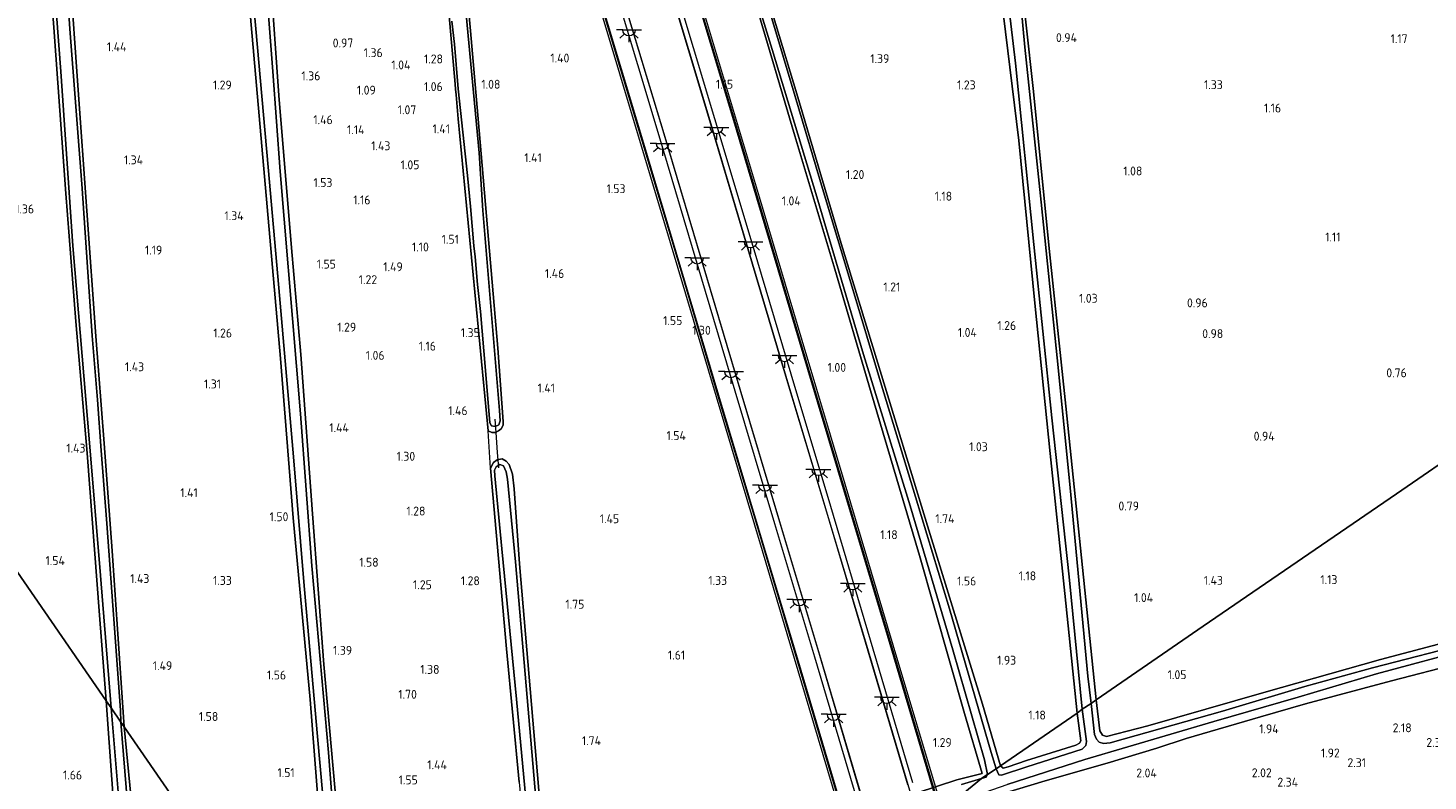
# Model space of a CAD drawing. Extents: x 130905 to 137824, y 412333 to 417928.
# Tile 255 of 256: x 136212 to 136494, y 416510 to 416662. Entities that reach past the tile are written whole.
import ezdxf
from ezdxf.enums import TextEntityAlignment as Align

# ---------------------------------------------------------------- set-up
doc = ezdxf.new("R2010")
doc.units = 0
for name, color, linetype, lineweight in [('B-ME-BV-GELEIDECONSTRUCTIE_GELEIDERAIL-G', 210, 'BV-GELEIDERAIL', 18), ('B-ME-GR-GRAS-GV', 60, 'Continuous', 13), ('B-ME-IE-TERREINAFSCHEIDING_KUNSTMATIG_HEKWERK-G', 20, 'IE-TERREINAFSCHEIDING-KUNSTMATIG', 18), ('B-ME-KL-ET_LS_OV_LICHTPUNT-S', 190, 'Continuous', 25), ('B-ME-KW-KUNSTWERK_BRUG-GV', 170, 'Continuous', 18), ('B-ME-KW-KUNSTWERK_DUIKER-G', 170, 'Continuous', 18), ('B-ME-OG-WATER_SLOOT-G', 120, 'Continuous', 18), ('B-ME-OG-WATER_SLOOT-GV', 120, 'Continuous', 18), ('B-ME-VH-VERHARDING_ASFALT-GV', 252, 'Continuous', 18), ('X-XX-AL-HOOGTELABEL-S', 7, 'Continuous', 25)]:
    doc.layers.add(name, color=color, linetype=linetype, lineweight=lineweight)
doc.styles.add('NLCS-ISO-ANNOTATIVE-T18', font='NLCS-ISO.ttf', dxfattribs={"height": 1.8})
doc.linetypes.add('BV-GELEIDERAIL', pattern='A,10,-3,[108,NLCS.SHX,S=1,R=0,X=0,Y=0],-3', length=16)
doc.linetypes.add('IE-TERREINAFSCHEIDING-KUNSTMATIG', pattern='A,4,[82,NLCS.SHX,S=0.75,R=90,X=0,Y=0],4,-2', length=10)

# ---------------------------------------------------------------- blocks, each defined once
blk = doc.blocks.new('SAL-HOOGTELABEL-SO')
at = {"color": 0, "linetype": 'ByBlock', "lineweight": -2, "style": 'NLCS-ISO-ANNOTATIVE-T18'}
blk.add_attdef('HOOGTE', text='', height=1.8, dxfattribs=at).set_placement((2.79, 0), align=Align.RIGHT)
blk = doc.blocks.new('SKL-ET_OV_LICHTPUNT-SO')
at = {"color": 0, "linetype": 'ByBlock', "lineweight": 18}
for points in [[(-1.25, 0), (-2.5, 0)], [(1.25, 0), (2.5, 0)], [(-0.92, -0.85), (-1.83, -1.7)], [(0, -1.25), (0, -2.5)], [(0.92, -0.85), (1.83, -1.7)]]:
    blk.add_lwpolyline(points, dxfattribs=at)
blk.add_lwpolyline([(0, 0), (1.25, 0, -1), (-1.25, 0)], format="xyb", close=True, dxfattribs=at)

msp = doc.modelspace()

# ---------------------------------------------------------------- linework, layer by layer
at = {"layer": 'B-ME-BV-GELEIDECONSTRUCTIE_GELEIDERAIL-G'}
for points in [[(136306.34, 416787.478, 9.775), (136312.188, 416767.833, 9.872), (136317.229, 416750.957, 10.01), (136322.533, 416733.19, 10.31), (136331.43, 416703.228, 10.585), (136340.592, 416672.485, 10.935), (136349.231, 416643.757, 11.197), (136356.923, 416617.971, 11.447), (136364.583, 416592.195, 11.71), (136372.595, 416565.457, 11.822), (136380.64, 416538.538, 11.947), (136389.174, 416509.731, 12.147), (136396.501, 416485.281, 12.286)], [(136297.056, 416784.707, 9.828), (136302.873, 416765.149, 9.791), (136307.914, 416748.274, 9.928), (136313.218, 416730.506, 10.228), (136322.115, 416700.543, 10.503), (136331.276, 416669.804, 10.853), (136339.915, 416641.075, 11.116), (136347.608, 416615.287, 11.366), (136355.267, 416589.512, 11.628), (136363.28, 416562.775, 11.741), (136371.325, 416535.854, 11.866), (136379.859, 416507.047, 12.066), (136387.218, 416482.487, 12.205)]]:
    msp.add_polyline3d(points, dxfattribs=at)
at = {"layer": 'B-ME-GR-GRAS-GV'}
for points in [[(136211.293, 416735.631, 0.73), (136211.717, 416735.765, 0.73), (136212.06, 416735.557, 0.73), (136212.171, 416735.42, 0.73), (136212.497, 416734.282, 0.73), (136213.879, 416719.681, 0.73), (136215.496, 416690.034, 0.73), (136218.252, 416653.679, 0.73), (136220.694, 416618.495, 0.73), (136224.086, 416578.692, 0.73), (136226.27, 416551.947, 0.73), (136228.455, 416525.202, 0.73), (136227.419, 416526.618, 1.302), (136226.092, 416543.911, 1.352), (136223.581, 416576.652, 1.363), (136221.296, 416603.183, 1.372), (136219.31, 416629.074, 1.388), (136216.848, 416662.57, 1.343), (136213.932, 416700.867, 1.216), (136212.688, 416722.884, 1.245), (136211.682, 416733.918, 1.361), (136211.247, 416734.495, 1.421)], [(136211.247, 416734.495, 1.421), (136211.682, 416733.918, 1.361), (136212.688, 416722.884, 1.245), (136213.932, 416700.867, 1.216), (136216.848, 416662.57, 1.343), (136219.31, 416629.074, 1.388), (136221.296, 416603.183, 1.372), (136223.581, 416576.652, 1.363), (136226.092, 416543.911, 1.352), (136227.419, 416526.618, 1.302), (136198.46, 416568.633, 1.322)], [(136411.411, 416677.689, 0.978), (136414.559, 416649.624, 1.27), (136417.683, 416617.923, 1.193), (136421.042, 416586.086, 1.184), (136424.04, 416557.428, 1.206), (136427.152, 416526.82, 1.27), (136426.136, 416526.123, 0.87), (136425.527, 416531.608, 0.87), (136421.936, 416569.655, 0.87), (136419.61, 416593.273, 0.87), (136416.085, 416627.278, 0.87), (136412.777, 416658.61, 0.87), (136409.266, 416696.541, 0.87)], [(136220.166, 416672.859, 1.374), (136221.675, 416650.814, 1.338), (136223.514, 416625.538, 1.304), (136225.353, 416600.263, 1.27), (136227.003, 416578.574, 1.372), (136228.653, 416556.885, 1.474), (136231.063, 416521.384, 1.476), (136230.393, 416522.302, 0.73), (136230.307, 416524.739, 0.73), (136227.536, 416562.399, 0.73), (136226.413, 416577.152, 0.73), (136225.67, 416587.385, 0.73), (136224.595, 416600.333, 0.73), (136222.577, 416630.058, 0.73), (136220.057, 416662.284, 0.73), (136218.232, 416690.216, 0.73)], [(136353.267, 416685.999, 0.87), (136361.822, 416658.104, 0.87), (136370.79, 416628.393, 0.87), (136380.2, 416596.53, 0.87), (136389.658, 416566.023, 0.87), (136398.231, 416536.954, 0.87), (136404.637, 416514.688, 0.87), (136405.247, 416511.776, 0.87), (136404.705, 416511.401, 0.992), (136404.046, 416510.987, 0.87), (136400.014, 416509.709, 0.87)], [(136407.291, 416686.042, 0.87), (136410.933, 416655.345, 0.87), (136414.633, 416618.772, 0.87), (136418.212, 416583.785, 0.87), (136421.721, 416551.694, 0.87), (136424.359, 416524.931, 0.87), (136423.335, 416524.14, 1.24), (136420.827, 416548.314, 1.433), (136417.869, 416576.535, 1.313), (136414.77, 416606.89, 1.326), (136411.599, 416639.749, 1.369), (136407.56, 416672.716, 1.158)], [(136296.151, 416670.267, 1.171), (136297.836, 416651.108, 1.181), (136297.928, 416650.128, 0.807), (136298.023, 416648.983, 1.182), (136298.45, 416644.129, 1.184), (136301.489, 416612.629, 1.339), (136304.528, 416581.13, 1.493), (136305.234, 416580.817, 1.411), (136306.004, 416580.825, 1.374), (136306.558, 416581.108, 1.393), (136307.144, 416581.558, 1.434), (136307.509, 416582.3, 1.417), (136307.506, 416582.987, 1.424), (136306.443, 416597.813, 1.47), (136304.573, 416619.771, 1.384), (136302.704, 416641.728, 1.298), (136300.903, 416661.867, 1.311), (136299.101, 416682.005, 1.324)], [(136299.101, 416682.005, 1.324), (136300.903, 416661.867, 1.311), (136302.704, 416641.728, 1.298), (136304.573, 416619.771, 1.384), (136306.443, 416597.813, 1.47), (136307.506, 416582.987, 1.424), (136307.509, 416582.3, 1.417), (136307.144, 416581.558, 1.434), (136306.558, 416581.108, 1.393), (136306.004, 416580.825, 1.374), (136305.234, 416580.817, 1.411), (136304.528, 416581.13, 1.493), (136301.489, 416612.629, 1.339), (136298.45, 416644.129, 1.184), (136298.023, 416648.983, 1.182), (136297.928, 416650.128, 0.807), (136297.836, 416651.108, 1.181), (136296.151, 416670.267, 1.171)], [(136358.335, 416677.197, 1.277), (136366.761, 416649.185, 1.158), (136375.733, 416618.929, 1.132), (136383.092, 416594.792, 1.064), (136393.127, 416561.945, 1.15), (136404.216, 416525.933, 1.198), (136407.864, 416513.53, 1.055), (136406.976, 416512.886, 0.87), (136406.016, 416516.218, 0.87), (136397.575, 416545.194, 0.87), (136390.716, 416567.78, 0.87), (136383.858, 416590.365, 0.87), (136377.933, 416610.155, 0.87), (136372.186, 416629.389, 0.87), (136366.44, 416648.623, 0.87), (136357.016, 416680.155, 0.87)], [(136407.56, 416672.716, 1.158), (136411.599, 416639.749, 1.369), (136414.77, 416606.89, 1.326), (136417.869, 416576.535, 1.313), (136420.827, 416548.314, 1.433), (136423.335, 416524.14, 1.24), (136407.864, 416513.53, 1.055), (136404.216, 416525.933, 1.198), (136393.127, 416561.945, 1.15), (136383.092, 416594.792, 1.064), (136375.733, 416618.929, 1.132), (136366.761, 416649.185, 1.158), (136358.335, 416677.197, 1.277)], [(136502.626, 416578.665, 1.429), (136487.754, 416568.449, 1.233), (136448.776, 416541.674, 1.429), (136427.152, 416526.82, 1.27), (136424.04, 416557.428, 1.206), (136421.042, 416586.086, 1.184), (136417.683, 416617.923, 1.193), (136414.559, 416649.624, 1.27), (136411.411, 416677.689, 0.978)], [(136267.593, 416468.444, 1.36), (136231.063, 416521.384, 1.476), (136228.653, 416556.885, 1.474), (136227.003, 416578.574, 1.372), (136225.353, 416600.263, 1.27), (136223.514, 416625.538, 1.304), (136221.675, 416650.814, 1.338), (136220.166, 416672.859, 1.374)], [(136273.842, 416496.127, 0.87), (136272.259, 416516.189, 0.87), (136268.883, 416553.893, 0.87), (136266.652, 416584.571, 0.87), (136265.81, 416594.191, 0.87), (136262.532, 416633.499, 0.87), (136261.03, 416653.682, 0.87), (136259.528, 416673.865, 0.87)], [(136274.397, 416500.144, 1.543), (136271.34, 416533.965, 1.188), (136269.077, 416564.395, 1.137), (136266.727, 416596.557, 1.137), (136264.784, 416618.054, 1.141), (136262.279, 416648.82, 1.197), (136260.569, 416672.682, 1.197)], [(136260.569, 416672.682, 1.197), (136262.279, 416648.82, 1.197), (136264.784, 416618.054, 1.141), (136266.727, 416596.557, 1.137), (136269.077, 416564.395, 1.137), (136271.34, 416533.965, 1.188), (136274.397, 416500.144, 1.543)], [(136297.162, 416663.813, 0.8), (136297.693, 416659.174, 0.8), (136298.447, 416650.162, 0.8), (136300.294, 416632.675, 0.8), (136300.937, 416626.387, 0.8), (136301.617, 416618.501, 0.8), (136301.874, 416616.236, 0.8), (136302.365, 416610.655, 0.8), (136302.917, 416605.251, 0.8), (136303.937, 416593.339, 0.8), (136304.824, 416582.75, 0.8), (136305.159, 416582.176, 0.8), (136305.91, 416582.03, 0.8), (136306.621, 416582.375, 0.8), (136306.908, 416583.136, 0.8), (136306.775, 416585.246, 0.8), (136305.093, 416605.428, 0.8), (136303.41, 416625.611, 0.8), (136302.685, 416637.263, 0.8), (136299.472, 416671.71, 0.8)], [(136256.158, 416669.277, 1.188), (136259.392, 416632.474, 1.141), (136262.615, 416595.762, 1.128), (136265.158, 416563.571, 1.154), (136268.588, 416526.877, 1.244), (136270.758, 416499.251, 1.625)], [(136270.758, 416499.251, 1.625), (136268.588, 416526.877, 1.244), (136265.158, 416563.571, 1.154), (136262.615, 416595.762, 1.128), (136259.392, 416632.474, 1.141), (136256.158, 416669.277, 1.188)], [(136358.368, 416667.739, 1.274), (136366.392, 416640.671, 1.111), (136374.43, 416613.751, 1.172), (136381.675, 416589.244, 1.093), (136391.531, 416555.976, 1.132), (136400.617, 416524.102, 1.304), (136404.181, 416511.973, 1.189), (136399.084, 416510.681, 1.202), (136371.183, 416501.528, 1.442)], [(136371.183, 416501.528, 1.442), (136399.084, 416510.681, 1.202), (136404.181, 416511.973, 1.189), (136400.617, 416524.102, 1.304), (136391.531, 416555.976, 1.132), (136381.675, 416589.244, 1.093), (136374.43, 416613.751, 1.172), (136366.392, 416640.671, 1.111), (136358.368, 416667.739, 1.274)], [(136257.287, 416666.028, 0.87), (136260.127, 416634.359, 0.87), (136262.253, 416609.99, 0.87), (136265.216, 416575.87, 0.87), (136267.346, 416549.877, 0.87), (136270.076, 416519.447, 0.87), (136272.151, 416496.251, 0.87)], [(136175.391, 416509.956, 1.503), (136173.78, 416532.439, 1.499), (136172.405, 416553.786, 1.434), (136170.894, 416576.844, 1.479), (136169.464, 416595.923, 1.322), (136168.608, 416606.695, 1.322), (136168.439, 416612.127, 1.372), (136198.46, 416568.633, 1.322), (136227.419, 416526.618, 1.302), (136229.163, 416502.355, 1.396)], [(136315.659, 416497.508, 1.658), (136313.258, 416525.864, 1.64), (136310.795, 416554.273, 1.608), (136309.711, 416569.407, 1.546), (136309.394, 416572.397, 1.516), (136308.739, 416574.317, 1.42), (136308.155, 416574.997, 1.33), (136307.339, 416575.451, 1.29), (136306.323, 416575.269, 1.29), (136305.553, 416574.754, 1.39), (136304.948, 416573.607, 1.442), (136308.217, 416537.098, 1.554), (136310.754, 416510.203, 1.715)], [(136310.754, 416510.203, 1.715), (136308.217, 416537.098, 1.554), (136304.948, 416573.607, 1.442), (136305.553, 416574.754, 1.39), (136306.323, 416575.269, 1.29), (136307.339, 416575.451, 1.29), (136308.155, 416574.997, 1.33), (136308.739, 416574.317, 1.42), (136309.394, 416572.397, 1.516), (136309.711, 416569.407, 1.546), (136310.795, 416554.273, 1.608), (136313.258, 416525.864, 1.64), (136315.659, 416497.508, 1.658)], [(136316.093, 416484.143, 0.87), (136313.53, 416513.994, 0.87), (136311.769, 416534.351, 0.87), (136310.007, 416554.708, 0.87), (136308.409, 416571.377, 0.87), (136308.107, 416572.874, 0.87), (136307.6, 416574.04, 0.87), (136306.826, 416574.309, 0.87), (136306.109, 416573.884, 0.87), (136305.776, 416573.219, 0.87), (136305.84, 416572.024, 0.87), (136307.27, 416557.348, 0.87), (136310.211, 416526.967, 0.87), (136313.073, 416496.116, 0.87)], [(136496.508, 416536.808, 0.87), (136482.941, 416533.29, 0.87), (136469.303, 416529.511, 0.87), (136452.665, 416524.541, 0.87), (136429.971, 416518.127, 0.87), (136428.648, 416518.049, 0.87), (136427.796, 416518.286, 0.87), (136427.266, 416518.907, 0.87), (136426.855, 416519.869, 0.87), (136426.136, 416526.123, 0.87), (136427.152, 416526.82, 1.27), (136427.919, 416520.588, 0.966), (136428.438, 416519.701, 1.046), (136429.261, 416519.411, 1.058), (136437.608, 416521.609, 1.432), (136460.987, 416528.283, 1.428), (136484.573, 416534.996, 1.48), (136505.373, 416540.497, 1.487)], [(136494.593, 416496.062, 1.34), (136470.75, 416489.675, 1.863), (136450.387, 416484.388, 1.439), (136422.519, 416476.774, 1.398), (136410.194, 416472.92, 1.226), (136397.87, 416504.628, 1.377), (136404.657, 416506.765, 1.5), (136416.892, 416510.501, 1.608), (136429.41, 416514.026, 1.77), (136439.418, 416517.063, 1.764), (136445.317, 416519.002, 1.612), (136460.343, 416523.404, 1.577), (136469.393, 416526.054, 1.733), (136486.769, 416530.653, 1.871), (136500.277, 416534.17, 1.845)], [(136229.163, 416502.355, 1.396), (136227.419, 416526.618, 1.302), (136228.455, 416525.202, 0.73), (136230.255, 416503.448, 0.73)], [(136232.011, 416502.567, 0.73), (136230.393, 416522.302, 0.73), (136231.063, 416521.384, 1.476), (136232.894, 416502.657, 1.446)]]:
    msp.add_polyline3d(points, dxfattribs=at)
for points in [[(136437.608, 416521.609, 1.432), (136429.261, 416519.411, 1.058), (136428.438, 416519.701, 1.046), (136427.919, 416520.588, 0.966), (136427.152, 416526.82, 1.27), (136448.776, 416541.674, 1.429), (136487.754, 416568.449, 1.233), (136502.626, 416578.665, 1.429), (136505.103, 416557.111, 1.178), (136506.625, 416544.013, 1.474), (136506.636, 416541.575, 1.479), (136506.276, 416540.875, 1.487), (136505.373, 416540.497, 1.487), (136484.573, 416534.996, 1.48), (136460.987, 416528.283, 1.428)], [(136404.657, 416506.765, 1.5), (136397.87, 416504.628, 1.377), (136397.632, 416505.71, 0.87), (136409.188, 416509.762, 0.87), (136424.901, 416514.817, 0.87), (136450.908, 416522.442, 0.87), (136467.947, 416527.343, 0.87), (136483.716, 416532.108, 0.87), (136502.748, 416537.211, 0.87), (136508.316, 416538.874, 0.87), (136519.278, 416541.869, 0.796), (136519.333, 416540.592, 1.416), (136519.361, 416538.848, 1.806), (136512.539, 416537.197, 1.746), (136500.277, 416534.17, 1.845), (136486.769, 416530.653, 1.871), (136469.393, 416526.054, 1.733), (136460.343, 416523.404, 1.577), (136445.317, 416519.002, 1.612), (136439.418, 416517.063, 1.764), (136429.41, 416514.026, 1.77), (136416.892, 416510.501, 1.608)], [(136413.192, 416513.295, 0.87), (136408.07, 416511.623, 0.87), (136407.526, 416511.698, 0.87), (136406.976, 416512.886, 0.87), (136407.864, 416513.53, 1.055), (136408.401, 416513.072, 1.152), (136409.406, 416513.333, 1.182), (136413.09, 416514.618, 1.151), (136423.109, 416517.714, 1.248), (136423.834, 416518.084, 1.261), (136424.102, 416518.567, 1.188), (136423.335, 416524.14, 1.24), (136424.359, 416524.931, 0.87), (136425.238, 416518.413, 0.87), (136425.081, 416517.628, 0.87), (136424.36, 416516.902, 0.87)], [(136409.406, 416513.333, 1.182), (136408.401, 416513.072, 1.152), (136407.864, 416513.53, 1.055), (136423.335, 416524.14, 1.24), (136424.102, 416518.567, 1.188), (136423.834, 416518.084, 1.261), (136423.109, 416517.714, 1.248), (136413.09, 416514.618, 1.151)], [(136241.628, 416460.522, 1.605), (136237.132, 416459.026, 1.828), (136236.138, 416464.118, 1.721), (136235.566, 416468.888, 1.662), (136234.85, 416478.579, 1.626), (136232.894, 416502.657, 1.446), (136231.063, 416521.384, 1.476), (136267.593, 416468.444, 1.36), (136265.388, 416467.511, 1.727), (136260.758, 416466.325, 1.842), (136251.349, 416463.534, 1.746)], [(136404.988, 416511.236, 0.87), (136404.046, 416510.987, 0.87), (136404.705, 416511.401, 0.992), (136405.247, 416511.776, 0.87)]]:
    msp.add_polyline3d(points, close=True, dxfattribs=at)
at = {"layer": 'B-ME-IE-TERREINAFSCHEIDING_KUNSTMATIG_HEKWERK-G'}
for points in [[(136310.962, 416788.766, 8.788), (136316.747, 416769.249, 8.963), (136321.788, 416752.374, 9.1), (136327.092, 416734.606, 9.4), (136335.99, 416704.643, 9.676), (136345.151, 416673.903, 10.025), (136353.789, 416645.174, 10.288), (136361.482, 416619.387, 10.538), (136369.142, 416593.611, 10.8), (136377.154, 416566.874, 10.913), (136385.199, 416539.954, 11.038), (136393.733, 416511.147, 11.238), (136401.011, 416486.858, 11.376), (136409.218, 416459.195, 11.538), (136419.002, 416426.178, 11.65), (136428.018, 416396.613, 11.313), (136432.227, 416382.563, 11.313), (136439.57, 416358.023, 11.238), (136448.127, 416329.17, 11.201), (136456.084, 416302.547, 10.988), (136464.217, 416275.388, 10.976), (136468.13, 416262.633, 11.04)], [(136292.685, 416783.336, 8.837), (136298.47, 416763.819, 9.012), (136303.512, 416746.943, 9.15), (136308.816, 416729.176, 9.449), (136317.713, 416699.213, 9.724), (136326.875, 416668.472, 10.074), (136335.513, 416639.744, 10.337), (136343.206, 416613.957, 10.587), (136350.865, 416588.181, 10.85), (136358.878, 416561.443, 10.962), (136366.922, 416534.524, 11.087), (136375.457, 416505.717, 11.287), (136382.735, 416481.428, 11.424), (136390.942, 416453.765, 11.587), (136400.726, 416420.747, 11.7), (136409.742, 416391.182, 11.362), (136413.95, 416377.133, 11.362), (136421.294, 416352.592, 11.287), (136429.851, 416323.74, 11.25), (136437.808, 416297.117, 11.037), (136445.941, 416269.956, 11.024), (136449.866, 416257.115, 11.054)], [(136297.836, 416651.108, 1.181), (136297.928, 416650.128, 0.807), (136298.023, 416648.983, 1.182)], [(136304.948, 416573.607, 1.442), (136304.528, 416581.13, 1.493)]]:
    msp.add_polyline3d(points, dxfattribs=at)
at = {"layer": 'B-ME-KW-KUNSTWERK_BRUG-GV'}
for points in [[(136378.682, 416493.586, 10.898), (136369.26, 416525.244, 10.771), (136359.838, 416556.903, 10.644), (136350.552, 416587.99, 10.502), (136341.266, 416619.077, 10.36), (136331.065, 416653.222, 9.982), (136320.865, 416687.367, 9.604)], [(136344.26, 416678.211, 9.724), (136351.706, 416653.283, 9.878), (136359.152, 416628.356, 10.033), (136367.809, 416599.406, 10.257), (136376.467, 416570.456, 10.481), (136386.173, 416537.927, 10.62), (136395.88, 416505.399, 10.76)]]:
    msp.add_polyline3d(points, dxfattribs=at)
at = {"layer": 'B-ME-KW-KUNSTWERK_DUIKER-G'}
msp.add_polyline3d([(136305.813, 416583.456, 0.41), (136306.017, 416580.783, 0.41), (136306.322, 416576.776, 0.41), (136306.556, 416573.697, 0.41)], dxfattribs=at)
at = {"layer": 'B-ME-OG-WATER_SLOOT-G'}
for points in [[(136371.292, 416781.307, 1.205), (136372.2, 416781.163, 1.217), (136372.831, 416780.366, 1.173), (136373.296, 416779.278, 1.188), (136373.037, 416778.781, 1.164), (136372.177, 416778.282, 1.244), (136362.325, 416773.532, 1.197), (136352.067, 416769.11, 1.091), (136342.918, 416765.481, 1.184), (136333.184, 416762.074, 1.211), (136332.948, 416761.626, 1.251), (136337.654, 416746.22, 1.214), (136342.958, 416728.49, 1.244), (136350.793, 416702.546, 1.197), (136358.335, 416677.197, 1.277), (136366.761, 416649.185, 1.158), (136375.733, 416618.929, 1.132), (136383.092, 416594.792, 1.064), (136393.127, 416561.945, 1.15), (136404.216, 416525.933, 1.198), (136407.864, 416513.53, 1.055)], [(136404.181, 416511.973, 1.189), (136400.617, 416524.102, 1.304), (136391.531, 416555.976, 1.132), (136381.675, 416589.244, 1.093), (136374.43, 416613.751, 1.172), (136366.392, 416640.671, 1.111), (136358.368, 416667.739, 1.274), (136352.099, 416688.042, 1.236), (136345.829, 416708.344, 1.197), (136337.709, 416734.567, 1.248), (136329.588, 416760.791, 1.299), (136297.624, 416749.976, 1.562)], [(136179.79, 416727.209, 1.39), (136181.298, 416727.946, 1.264), (136196.059, 416733.842, 1.457), (136212.475, 416739.951, 1.61), (136218.996, 416742.227, 1.737), (136222.882, 416742.424, 1.644), (136224.344, 416741.377, 1.653), (136224.813, 416738.953, 1.623), (136215.213, 416736.09, 1.418), (136216.561, 416722.526, 1.33), (136218.658, 416694.904, 1.41), (136220.166, 416672.859, 1.374), (136221.675, 416650.814, 1.338), (136223.514, 416625.538, 1.304), (136225.353, 416600.263, 1.27), (136227.003, 416578.574, 1.372), (136228.653, 416556.885, 1.474), (136231.063, 416521.384, 1.476)], [(136289.702, 416737.337, 1.427), (136290.055, 416738.443, 1.32), (136290.909, 416738.937, 1.3), (136292.028, 416739.248, 1.38), (136292.876, 416739.195, 1.38), (136293.495, 416738.455, 1.48), (136294.19, 416736.195, 1.44), (136295.268, 416719.616, 1.358), (136296.967, 416702.509, 1.518), (136299.101, 416682.005, 1.324), (136300.903, 416661.867, 1.311), (136302.704, 416641.728, 1.298), (136304.573, 416619.771, 1.384), (136306.443, 416597.813, 1.47), (136307.506, 416582.987, 1.424), (136307.509, 416582.3, 1.417), (136307.144, 416581.558, 1.434), (136306.558, 416581.108, 1.393), (136306.004, 416580.825, 1.374), (136305.234, 416580.817, 1.411), (136304.528, 416581.13, 1.493)], [(136179.79, 416727.209, 1.39), (136179.47, 416726.407, 1.37), (136179.723, 416724.985, 1.36), (136180.308, 416724.09, 1.265), (136181.183, 416723.669, 1.255), (136183.682, 416724.435, 1.408), (136208.702, 416734.139, 1.425), (136210.571, 416734.791, 1.425), (136210.852, 416734.771, 1.425), (136211.096, 416734.652, 1.425), (136211.247, 416734.495, 1.421), (136211.682, 416733.918, 1.361), (136212.688, 416722.884, 1.245), (136213.932, 416700.867, 1.216), (136216.848, 416662.57, 1.343), (136219.31, 416629.074, 1.388), (136221.296, 416603.183, 1.372), (136223.581, 416576.652, 1.363), (136226.092, 416543.911, 1.352), (136227.419, 416526.618, 1.302)], [(136289.702, 416737.337, 1.427), (136291.152, 416722.973, 1.442), (136292.805, 416704.312, 1.352), (136296.151, 416670.267, 1.171), (136297.836, 416651.108, 1.181)], [(136270.758, 416499.251, 1.625), (136268.588, 416526.877, 1.244), (136265.158, 416563.571, 1.154), (136262.615, 416595.762, 1.128), (136259.392, 416632.474, 1.141), (136256.158, 416669.277, 1.188), (136254.382, 416683.371, 1.15)], [(136260.045, 416683.35, 1.042), (136260.315, 416681.907, 1.046), (136260.569, 416672.682, 1.197), (136262.279, 416648.82, 1.197), (136264.784, 416618.054, 1.141), (136266.727, 416596.557, 1.137), (136269.077, 416564.395, 1.137), (136271.34, 416533.965, 1.188), (136274.397, 416500.144, 1.543)], [(136427.152, 416526.82, 1.27), (136424.04, 416557.428, 1.206), (136421.042, 416586.086, 1.184), (136417.683, 416617.923, 1.193), (136414.559, 416649.624, 1.27), (136411.411, 416677.689, 0.978)], [(136407.56, 416672.716, 1.158), (136411.599, 416639.749, 1.369), (136414.77, 416606.89, 1.326), (136417.869, 416576.535, 1.313), (136420.827, 416548.314, 1.433), (136423.335, 416524.14, 1.24)], [(136298.023, 416648.983, 1.182), (136298.45, 416644.129, 1.184), (136301.489, 416612.629, 1.339), (136304.528, 416581.13, 1.493)], [(136502.626, 416578.665, 1.429), (136505.103, 416557.111, 1.178), (136506.625, 416544.013, 1.474), (136506.636, 416541.575, 1.479), (136506.276, 416540.875, 1.487), (136505.373, 416540.497, 1.487), (136484.573, 416534.996, 1.48), (136460.987, 416528.283, 1.428), (136437.608, 416521.609, 1.432), (136429.261, 416519.411, 1.058), (136428.438, 416519.701, 1.046), (136427.919, 416520.588, 0.966), (136427.152, 416526.82, 1.27)], [(136304.948, 416573.607, 1.442), (136308.217, 416537.098, 1.554), (136310.754, 416510.203, 1.715), (136313.291, 416483.308, 1.876), (136287.933, 416474.883, 1.886), (136277.567, 416471.727, 1.733)], [(136304.948, 416573.607, 1.442), (136305.553, 416574.754, 1.39), (136306.323, 416575.269, 1.29), (136307.339, 416575.451, 1.29), (136308.155, 416574.997, 1.33), (136308.739, 416574.317, 1.42), (136309.394, 416572.397, 1.516), (136309.711, 416569.407, 1.546), (136310.795, 416554.273, 1.608), (136313.258, 416525.864, 1.64), (136315.659, 416497.508, 1.658), (136316.752, 416484.96, 1.697), (136317.288, 416484.473, 1.714), (136318.091, 416484.551, 1.813), (136330.466, 416488.56, 1.291), (136351.887, 416495.55, 1.476), (136371.183, 416501.528, 1.442), (136399.084, 416510.681, 1.202), (136404.181, 416511.973, 1.189)], [(136397.87, 416504.628, 1.377), (136404.657, 416506.765, 1.5), (136416.892, 416510.501, 1.608), (136429.41, 416514.026, 1.77), (136439.418, 416517.063, 1.764), (136445.317, 416519.002, 1.612), (136460.343, 416523.404, 1.577), (136469.393, 416526.054, 1.733), (136486.769, 416530.653, 1.871), (136500.277, 416534.17, 1.845), (136512.539, 416537.197, 1.746)], [(136227.419, 416526.618, 1.302), (136229.163, 416502.355, 1.396)], [(136423.335, 416524.14, 1.24), (136424.102, 416518.567, 1.188), (136423.834, 416518.084, 1.261), (136423.109, 416517.714, 1.248), (136413.09, 416514.618, 1.151), (136409.406, 416513.333, 1.182), (136408.401, 416513.072, 1.152), (136407.864, 416513.53, 1.055)], [(136236.138, 416464.118, 1.721), (136235.566, 416468.888, 1.662), (136234.85, 416478.579, 1.626), (136232.894, 416502.657, 1.446), (136231.063, 416521.384, 1.476)]]:
    msp.add_polyline3d(points, dxfattribs=at)
at = {"layer": 'B-ME-OG-WATER_SLOOT-GV'}
for points in [[(136409.266, 416696.541, 0.87), (136412.777, 416658.61, 0.87), (136416.085, 416627.278, 0.87), (136419.61, 416593.273, 0.87), (136421.936, 416569.655, 0.87), (136425.527, 416531.608, 0.87), (136426.136, 416526.123, 0.87), (136424.359, 416524.931, 0.87), (136421.721, 416551.694, 0.87), (136418.212, 416583.785, 0.87), (136414.633, 416618.772, 0.87), (136410.933, 416655.345, 0.87), (136407.291, 416686.042, 0.87)], [(136218.232, 416690.216, 0.73), (136220.057, 416662.284, 0.73), (136222.577, 416630.058, 0.73), (136224.595, 416600.333, 0.73), (136225.67, 416587.385, 0.73), (136226.413, 416577.152, 0.73), (136227.536, 416562.399, 0.73), (136230.307, 416524.739, 0.73), (136230.393, 416522.302, 0.73), (136228.455, 416525.202, 0.73), (136226.27, 416551.947, 0.73), (136224.086, 416578.692, 0.73), (136220.694, 416618.495, 0.73), (136218.252, 416653.679, 0.73), (136215.496, 416690.034, 0.73)], [(136357.016, 416680.155, 0.87), (136366.44, 416648.623, 0.87), (136372.186, 416629.389, 0.87), (136377.933, 416610.155, 0.87), (136383.858, 416590.365, 0.87), (136390.716, 416567.78, 0.87), (136397.575, 416545.194, 0.87), (136406.016, 416516.218, 0.87), (136406.976, 416512.886, 0.87), (136405.247, 416511.776, 0.87), (136404.637, 416514.688, 0.87), (136398.231, 416536.954, 0.87), (136389.658, 416566.023, 0.87), (136380.2, 416596.53, 0.87), (136370.79, 416628.393, 0.87), (136361.822, 416658.104, 0.87), (136353.267, 416685.999, 0.87)], [(136259.528, 416673.865, 0.87), (136261.03, 416653.682, 0.87), (136262.532, 416633.499, 0.87), (136265.81, 416594.191, 0.87), (136266.652, 416584.571, 0.87), (136268.883, 416553.893, 0.87), (136272.259, 416516.189, 0.87), (136273.842, 416496.127, 0.87)], [(136299.472, 416671.71, 0.8), (136302.685, 416637.263, 0.8), (136303.41, 416625.611, 0.8), (136305.093, 416605.428, 0.8), (136306.775, 416585.246, 0.8), (136306.908, 416583.136, 0.8), (136306.621, 416582.375, 0.8), (136305.91, 416582.03, 0.8), (136305.159, 416582.176, 0.8), (136304.824, 416582.75, 0.8), (136303.937, 416593.339, 0.8), (136302.917, 416605.251, 0.8), (136302.365, 416610.655, 0.8), (136301.874, 416616.236, 0.8), (136301.617, 416618.501, 0.8), (136300.937, 416626.387, 0.8), (136300.294, 416632.675, 0.8), (136298.447, 416650.162, 0.8), (136297.693, 416659.174, 0.8), (136297.162, 416663.813, 0.8)], [(136272.151, 416496.251, 0.87), (136270.076, 416519.447, 0.87), (136267.346, 416549.877, 0.87), (136265.216, 416575.87, 0.87), (136262.253, 416609.99, 0.87), (136260.127, 416634.359, 0.87), (136257.287, 416666.028, 0.87)], [(136313.073, 416496.116, 0.87), (136310.211, 416526.967, 0.87), (136307.27, 416557.348, 0.87), (136305.84, 416572.024, 0.87), (136305.776, 416573.219, 0.87), (136306.109, 416573.884, 0.87), (136306.826, 416574.309, 0.87), (136307.6, 416574.04, 0.87), (136308.107, 416572.874, 0.87), (136308.409, 416571.377, 0.87), (136310.007, 416554.708, 0.87), (136311.769, 416534.351, 0.87), (136313.53, 416513.994, 0.87), (136316.093, 416484.143, 0.87)], [(136502.748, 416537.211, 0.87), (136483.716, 416532.108, 0.87), (136467.947, 416527.343, 0.87), (136450.908, 416522.442, 0.87), (136424.901, 416514.817, 0.87), (136409.188, 416509.762, 0.87)], [(136397.632, 416505.71, 0.87), (136404.046, 416510.987, 0.87), (136404.988, 416511.236, 0.87), (136405.247, 416511.776, 0.87), (136406.976, 416512.886, 0.87), (136407.526, 416511.698, 0.87), (136408.07, 416511.623, 0.87), (136413.192, 416513.295, 0.87), (136424.36, 416516.902, 0.87), (136425.081, 416517.628, 0.87), (136425.238, 416518.413, 0.87), (136424.359, 416524.931, 0.87), (136426.136, 416526.123, 0.87), (136426.855, 416519.869, 0.87), (136427.266, 416518.907, 0.87), (136427.796, 416518.286, 0.87), (136428.648, 416518.049, 0.87), (136429.971, 416518.127, 0.87), (136452.665, 416524.541, 0.87), (136469.303, 416529.511, 0.87), (136482.941, 416533.29, 0.87), (136496.508, 416536.808, 0.87)], [(136230.255, 416503.448, 0.73), (136228.455, 416525.202, 0.73), (136230.393, 416522.302, 0.73), (136232.011, 416502.567, 0.73)], [(136400.014, 416509.709, 0.87), (136404.046, 416510.987, 0.87), (136397.632, 416505.71, 0.87)]]:
    msp.add_polyline3d(points, dxfattribs=at)
at = {"layer": 'B-ME-VH-VERHARDING_ASFALT-GV'}
for points in [[(136379.936, 416507.048, 11.278), (136371.402, 416535.855, 11.078), (136363.357, 416562.777, 10.953), (136355.344, 416589.513, 10.841), (136347.685, 416615.288, 10.578), (136339.992, 416641.077, 10.328), (136331.353, 416669.805, 10.066), (136322.192, 416700.545, 9.716), (136313.295, 416730.508, 9.441), (136307.991, 416748.276, 9.141), (136302.95, 416765.15, 9.003), (136297.165, 416784.667, 8.828), (136306.335, 416787.391, 8.797), (136312.122, 416767.866, 8.972), (136317.164, 416750.989, 9.11), (136322.468, 416733.223, 9.41), (136331.365, 416703.26, 9.685), (136340.527, 416672.518, 10.035), (136349.166, 416643.789, 10.297), (136356.858, 416618.003, 10.547), (136364.518, 416592.227, 10.81), (136372.53, 416565.489, 10.922), (136380.574, 416538.571, 11.047), (136389.109, 416509.763, 11.247)], [(136375.649, 416505.774, 11.287), (136367.114, 416534.581, 11.087), (136359.069, 416561.501, 10.962), (136351.057, 416588.238, 10.85), (136343.398, 416614.014, 10.587), (136335.705, 416639.801, 10.337), (136327.066, 416668.529, 10.074), (136317.905, 416699.27, 9.724), (136309.008, 416729.233, 9.45), (136303.703, 416747.001, 9.15), (136298.662, 416763.876, 9.012), (136292.877, 416783.393, 8.837), (136296.11, 416784.354, 8.828), (136301.895, 416764.836, 9.003), (136306.937, 416747.961, 9.141), (136312.241, 416730.194, 9.441), (136321.138, 416700.231, 9.716), (136330.3, 416669.49, 10.066), (136338.938, 416640.762, 10.328), (136346.631, 416614.974, 10.578), (136354.29, 416589.199, 10.841), (136362.303, 416562.461, 10.953), (136370.347, 416535.541, 11.078), (136378.882, 416506.734, 11.278)], [(136390.209, 416510.1, 11.247), (136381.674, 416538.907, 11.047), (136373.63, 416565.827, 10.922), (136365.618, 416592.564, 10.81), (136357.958, 416618.34, 10.547), (136350.265, 416644.127, 10.297), (136341.627, 416672.855, 10.035)], [(136344.959, 416673.845, 10.026), (136353.598, 416645.117, 10.288), (136361.291, 416619.33, 10.538), (136368.95, 416593.554, 10.8), (136376.962, 416566.817, 10.913), (136385.007, 416539.897, 11.038), (136393.542, 416511.09, 11.238), (136400.82, 416486.801, 11.376)]]:
    msp.add_polyline3d(points, dxfattribs=at)

# ---------------------------------------------------------------- block references
at = {"layer": 'B-ME-KL-ET_LS_OV_LICHTPUNT-S'}
for p in [(136332.913, 416662.092, 10.115), (136350.545, 416642.354, 10.334), (136339.694, 416639.143, 10.309), (136357.44, 416619.3, 10.343), (136346.657, 416616.058, 10.489), (136364.305, 416596.326, 10.605), (136353.492, 416593.105, 10.67), (136371.123, 416573.345, 10.73), (136360.35, 416570.188, 10.747), (136378.06, 416550.284, 10.816), (136367.279, 416547.054, 10.838), (136384.959, 416527.344, 10.876), (136374.2, 416523.909, 10.911)]:
    msp.add_blockref('SKL-ET_OV_LICHTPUNT-SO', p, dxfattribs=at)
at = {"layer": 'X-XX-AL-HOOGTELABEL-S'}
for p, values in [((136420.512, 416659.605, 0.939), {'HOOGTE': '0.94'}), ((136487.232, 416659.395, 1.166), {'HOOGTE': '1.17'}), ((136228.713, 416657.748, 1.438), {'HOOGTE': '1.44'}), ((136274.486, 416658.533, 0.974), {'HOOGTE': '0.97'}), ((136280.42, 416656.569, 1.364), {'HOOGTE': '1.36'}), ((136286.015, 416654.097, 1.036), {'HOOGTE': '1.04'}), ((136292.591, 416655.306, 1.276), {'HOOGTE': '1.28'}), ((136318.09, 416655.486, 1.402), {'HOOGTE': '1.40'}), ((136382.653, 416655.361, 1.389), {'HOOGTE': '1.39'}), ((136267.847, 416651.887, 1.364), {'HOOGTE': '1.36'}), ((136249.969, 416650.046, 1.287), {'HOOGTE': '1.29'}), ((136279.023, 416649.005, 1.086), {'HOOGTE': '1.09'}), ((136292.529, 416649.721, 1.061), {'HOOGTE': '1.06'}), ((136304.174, 416650.196, 1.081), {'HOOGTE': '1.08'}), ((136351.131, 416650.203, 1.15), {'HOOGTE': '1.15'}), ((136400.071, 416650.069, 1.23), {'HOOGTE': '1.23'}), ((136449.934, 416650.112, 1.33), {'HOOGTE': '1.33'}), ((136461.708, 416645.396, 1.164), {'HOOGTE': '1.16'}), ((136270.333, 416643.033, 1.461), {'HOOGTE': '1.46'}), ((136287.206, 416645.042, 1.074), {'HOOGTE': '1.07'}), ((136276.75, 416641.018, 1.136), {'HOOGTE': '1.14'}), ((136293.995, 416641.199, 1.414), {'HOOGTE': '1.41'}), ((136281.973, 416637.775, 1.426), {'HOOGTE': '1.43'}), ((136232.076, 416634.931, 1.338), {'HOOGTE': '1.34'}), ((136287.837, 416633.931, 1.048), {'HOOGTE': '1.05'}), ((136312.518, 416635.368, 1.414), {'HOOGTE': '1.41'}), ((136377.612, 416631.974, 1.2), {'HOOGTE': '1.20'}), ((136433.706, 416632.692, 1.077), {'HOOGTE': '1.08'}), ((136270.279, 416630.346, 1.526), {'HOOGTE': '1.53'}), ((136329.412, 416629.11, 1.527), {'HOOGTE': '1.53'}), ((136277.959, 416626.845, 1.161), {'HOOGTE': '1.16'}), ((136364.777, 416626.658, 1.038), {'HOOGTE': '1.04'}), ((136395.326, 416627.601, 1.177), {'HOOGTE': '1.18'}), ((136210.081, 416625.026, 1.364), {'HOOGTE': '1.36'}), ((136252.358, 416623.664, 1.338), {'HOOGTE': '1.34'}), ((136289.735, 416617.345, 1.098), {'HOOGTE': '1.10'}), ((136295.802, 416618.902, 1.514), {'HOOGTE': '1.51'}), ((136473.68, 416619.363, 1.114), {'HOOGTE': '1.11'}), ((136235.94, 416616.712, 1.189), {'HOOGTE': '1.19'}), ((136270.982, 416613.888, 1.551), {'HOOGTE': '1.55'}), ((136284.472, 416613.35, 1.488), {'HOOGTE': '1.49'}), ((136317.059, 416611.99, 1.464), {'HOOGTE': '1.46'}), ((136279.305, 416610.755, 1.224), {'HOOGTE': '1.22'}), ((136384.865, 416609.282, 1.213), {'HOOGTE': '1.21'}), ((136424.683, 416606.988, 1.026), {'HOOGTE': '1.03'}), ((136446.903, 416606.065, 0.964), {'HOOGTE': '0.96'}), ((136275.069, 416601.162, 1.289), {'HOOGTE': '1.29'}), ((136300.012, 416600.059, 1.352), {'HOOGTE': '1.35'}), ((136340.88, 416602.492, 1.552), {'HOOGTE': '1.55'}), ((136346.626, 416600.54, 1.3), {'HOOGTE': '1.30'}), ((136400.313, 416600.092, 1.04), {'HOOGTE': '1.04'}), ((136408.247, 416601.49, 1.264), {'HOOGTE': '1.26'}), ((136250.026, 416599.973, 1.257), {'HOOGTE': '1.26'}), ((136291.171, 416597.332, 1.161), {'HOOGTE': '1.16'}), ((136450.028, 416599.85, 0.978), {'HOOGTE': '0.98'}), ((136280.798, 416595.473, 1.061), {'HOOGTE': '1.06'}), ((136232.282, 416593.16, 1.426), {'HOOGTE': '1.43'}), ((136373.924, 416593.037, 1), {'HOOGTE': '1.00'}), ((136487.062, 416591.946, 0.764), {'HOOGTE': '0.76'}), ((136247.801, 416589.691, 1.314), {'HOOGTE': '1.31'}), ((136315.194, 416588.871, 1.414), {'HOOGTE': '1.41'}), ((136297.547, 416584.306, 1.461), {'HOOGTE': '1.46'}), ((136273.595, 416580.877, 1.438), {'HOOGTE': '1.44'}), ((136341.598, 416579.275, 1.538), {'HOOGTE': '1.54'}), ((136460.405, 416579.16, 0.939), {'HOOGTE': '0.94'}), ((136220.453, 416576.742, 1.434), {'HOOGTE': '1.43'}), ((136286.976, 416575.097, 1.302), {'HOOGTE': '1.30'}), ((136402.508, 416577.021, 1.026), {'HOOGTE': '1.03'}), ((136243.103, 416567.757, 1.414), {'HOOGTE': '1.41'}), ((136289.045, 416564.037, 1.276), {'HOOGTE': '1.28'}), ((136433.027, 416565.059, 0.789), {'HOOGTE': '0.79'}), ((136261.398, 416562.888, 1.502), {'HOOGTE': '1.50'}), ((136328.134, 416562.487, 1.452), {'HOOGTE': '1.45'}), ((136395.799, 416562.507, 1.739), {'HOOGTE': '1.74'}), ((136384.335, 416559.267, 1.176), {'HOOGTE': '1.18'}), ((136216.297, 416554.045, 1.538), {'HOOGTE': '1.54'}), ((136279.607, 416553.708, 1.576), {'HOOGTE': '1.58'}), ((136233.344, 416550.412, 1.427), {'HOOGTE': '1.43'}), ((136249.98, 416550.028, 1.33), {'HOOGTE': '1.33'}), ((136290.337, 416549.167, 1.251), {'HOOGTE': '1.25'}), ((136300.023, 416549.97, 1.283), {'HOOGTE': '1.28'}), ((136349.92, 416550.031, 1.33), {'HOOGTE': '1.33'}), ((136400.187, 416549.914, 1.562), {'HOOGTE': '1.56'}), ((136412.28, 416550.963, 1.176), {'HOOGTE': '1.18'}), ((136449.965, 416550.05, 1.433), {'HOOGTE': '1.43'}), ((136473.064, 416550.201, 1.127), {'HOOGTE': '1.13'}), ((136435.88, 416546.569, 1.039), {'HOOGTE': '1.04'}), ((136321.115, 416545.23, 1.751), {'HOOGTE': '1.75'}), ((136274.252, 416535.924, 1.389), {'HOOGTE': '1.39'}), ((136237.953, 416532.822, 1.488), {'HOOGTE': '1.49'}), ((136341.46, 416534.958, 1.614), {'HOOGTE': '1.61'}), ((136408.246, 416533.928, 1.927), {'HOOGTE': '1.93'}), ((136260.935, 416530.938, 1.564), {'HOOGTE': '1.56'}), ((136291.888, 416532.072, 1.376), {'HOOGTE': '1.38'}), ((136442.612, 416531.006, 1.05), {'HOOGTE': '1.05'}), ((136287.325, 416527.054, 1.701), {'HOOGTE': '1.70'}), ((136247.247, 416522.569, 1.577), {'HOOGTE': '1.58'}), ((136414.234, 416522.854, 1.176), {'HOOGTE': '1.18'}), ((136461.205, 416520.075, 1.938), {'HOOGTE': '1.94'}), ((136488.051, 416520.285, 2.177), {'HOOGTE': '2.18'}), ((136324.478, 416517.682, 1.738), {'HOOGTE': '1.74'}), ((136395.242, 416517.317, 1.288), {'HOOGTE': '1.29'}), ((136495.076, 416517.328, 2.297), {'HOOGTE': '2.30'}), ((136293.378, 416512.823, 1.438), {'HOOGTE': '1.44'}), ((136473.544, 416515.204, 1.917), {'HOOGTE': '1.92'}), ((136478.836, 416513.245, 2.307), {'HOOGTE': '2.31'}), ((136219.775, 416510.75, 1.659), {'HOOGTE': '1.66'}), ((136262.671, 416511.242, 1.514), {'HOOGTE': '1.51'}), ((136287.503, 416509.775, 1.552), {'HOOGTE': '1.55'}), ((136436.627, 416511.165, 2.038), {'HOOGTE': '2.04'}), ((136459.813, 416511.208, 2.017), {'HOOGTE': '2.02'}), ((136465.128, 416509.318, 2.337), {'HOOGTE': '2.34'})]:
    msp.add_blockref('SAL-HOOGTELABEL-SO', p, dxfattribs=at).add_auto_attribs(values)

doc.saveas('drawing.dxf')
